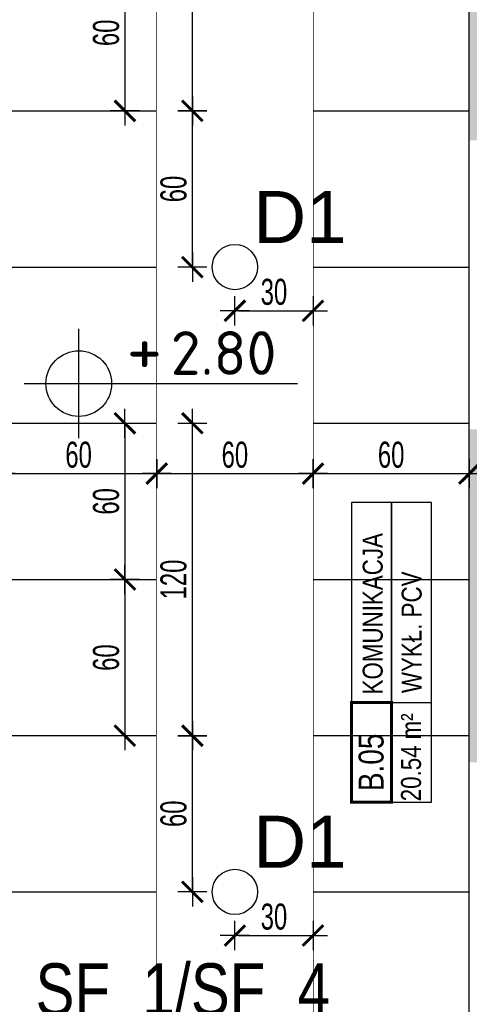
# Model space of a CAD drawing. Header units: millimetres. Extents: x 99331 to 130831, y -7610 to 25890.
# Tile 15 of 101: x 127714 to 127887, y 3742 to 4120. Entities that reach past the tile are written whole.
import ezdxf
from ezdxf.enums import TextEntityAlignment as Align

# ---------------------------------------------------------------- set-up
doc = ezdxf.new("R2010")
doc.units = ezdxf.units.MM
doc.set_wipeout_variables(frame=1)
doc.layers.get('DEFPOINTS').update_dxf_attribs({"lineweight": 9})
for name, color, linetype in [('_HSA_HATCH_WYPEŁNIENIA_PRZEGRÓD', 205, 'Continuous'), ('_HSA_OPIS', 43, 'Continuous'), ('_HSA_OŚWIETLENIE', 53, 'Continuous'), ('_HSA_SUFITY_KOTY', 150, 'Continuous'), ('_HSA_SUFITY_OBRYS', 220, 'Continuous'), ('_HSA_SUFITY_OPISY', 43, 'Continuous'), ('_HSA_SUFITY_PODZIAŁ', 142, 'Continuous'), ('_HSA_WYM_50', 141, 'Continuous')]:
    doc.layers.add(name, color=color, linetype=linetype)
doc.styles.add('Arial', font='Arial.ttf')
doc.styles.add('ARIAL_100', font='Arial.ttf', dxfattribs={"width": 0.8, "height": 20})
doc.styles.add('ARIAL_50', font='Arial Narrow.ttf', dxfattribs={"width": 0.8, "height": 10})
doc.styles.add('ISO', font='ISOCPEUR.TTF')
doc.styles.get("Standard").update_dxf_attribs({"font": 'Arial.ttf'})
doc.dimstyles.new('WYM_WEWN_50', dxfattribs={"dimscale": 0.7, "dimtxt": 10, "dimasz": 2, "dimexe": 10, "dimexo": 0, "dimgap": 3, "dimtad": 1, "dimdec": 1, "dimrnd": 1e-05, "dimtxsty": 'ARIAL_50', "dimblk": 'Wym-03', "dimcen": 0, "dimdle": 10, "dimse1": 1, "dimse2": 1, "dimclrt": 256, "dimazin": 2, "dimtfac": 1, "dimtdec": 1, "dimtix": 1, "dimtmove": 2, "dimatfit": 0, "dimfxl": 1, "dimtolj": 1, "dimtzin": 0, "dimarcsym": 0})

# ---------------------------------------------------------------- blocks, each defined once
blk = doc.blocks.new('*U7')
blk.add_line((1, 0.4), (1, -0.4))
at = {"const_width": 0.03}
blk.add_lwpolyline([(0, 0), (1, 0), (1, 0.4), (0, 0.4)], close=True, dxfattribs=at)
for points in [[(1, 0), (3, 0), (3, 0.4), (1, 0.4)], [(0, -0.4), (3, -0.4), (3, 0), (0, 0)]]:
    blk.add_lwpolyline(points, close=True)
at = {"style": 'Arial', "width": 0.8}
blk.add_attdef('NR', text='', height=0.25, dxfattribs=at).set_placement((0.4, 0.08), align=Align.CENTER)
for tag, p in [('NAZWA', (1.0793, 0.0887)), ('0000', (0.0304, -0.2909)), ('WYK', (1.0922, -0.3007))]:
    blk.add_attdef(tag, p, '', height=0.2, dxfattribs=at)
blk = doc.blocks.new('kota-rzut')
for p, q in [((0, 0), (0, 1.25)), ((-1.25, 0), (0, 0)), ((0, 0), (5, 0)), ((0, -1.25), (0, 0)), ((0.75, 0), (1.55, 0))]:
    blk.add_line(p, q)
blk.add_circle((0, 0), 0.75)
at = {"style": 'ISO'}
blk.add_attdef('±1', text='', height=1.2, dxfattribs=at).set_placement((1.5, 0.2), align=Align.CENTER)
blk.add_attdef('POZIOM1', (2.1, 0.2), '', height=1, dxfattribs=at)
blk = doc.blocks.new('BDlux_D1')
blk.add_circle((0, 0), 8.7)
at = {"color": 7, "lineweight": 30, "insert": (7.16, 29.25), "char_height": 20, "attachment_point": 1}
blk.add_mtext_dynamic_manual_height_columns('D1', width=105.3716, gutter_width=1, heights=[0], dxfattribs=at)
blk = doc.blocks.new('Wym-03')
for p, q in [((0, 4), (0, -4)), ((-4, 0), (4, 0))]:
    blk.add_line(p, q)
blk.add_lwpolyline([(-2.83, -2.83, 0.8, 0.8, 0), (2.83, 2.83, 0.05, 0.05, 0)], format="xyseb")
blk = doc.blocks.new('*D324')
at = {"layer": '_HSA_WYM_50', "color": 0, "lineweight": -2, "transparency": 16777216}
blk.add_line((127798.21, 4008.56), (127825.41, 4008.56), dxfattribs=at)
at = {"layer": 'DEFPOINTS', "color": 0, "transparency": 16777216}
for p in [(127796.81, 4025.33), (127826.81, 4025.33), (127826.81, 4008.56)]:
    blk.add_point(p, dxfattribs=at)
at = {"layer": '_HSA_WYM_50', "color": 0, "lineweight": -2, "transparency": 16777216, "xscale": 1.4, "yscale": 1.4, "zscale": 1.4, "rotation": 180}
blk.add_blockref('Wym-03', (127796.81, 4008.56), dxfattribs=at)
at = {"layer": '_HSA_WYM_50', "color": 0, "lineweight": -2, "transparency": 16777216, "xscale": 1.4, "yscale": 1.4, "zscale": 1.4}
blk.add_blockref('Wym-03', (127826.81, 4008.56), dxfattribs=at)
at = {"layer": '_HSA_WYM_50', "transparency": 16777216, "insert": (127811.81, 4015.77), "char_height": 10, "attachment_point": 5, "style": 'ARIAL_50'}
blk.add_mtext('\\A1;30', dxfattribs=at)
blk = doc.blocks.new('*D323')
at = {"layer": '_HSA_WYM_50', "color": 0, "lineweight": -2, "transparency": 16777216}
blk.add_line((127780.49, 4026.73), (127780.49, 4083.93), dxfattribs=at)
at = {"layer": 'DEFPOINTS', "color": 0, "transparency": 16777216}
for p in [(127780.49, 4085.33), (127796.81, 4085.33), (127796.81, 4025.33)]:
    blk.add_point(p, dxfattribs=at)
at = {"layer": '_HSA_WYM_50', "color": 0, "lineweight": -2, "transparency": 16777216, "xscale": 1.4, "yscale": 1.4, "zscale": 1.4}
for p, rotation in [((127780.49, 4085.33), 90), ((127780.49, 4025.33), 270)]:
    blk.add_blockref('Wym-03', p, dxfattribs=dict(at, rotation=rotation))
at = {"layer": '_HSA_WYM_50', "transparency": 16777216, "insert": (127773.29, 4055.33), "char_height": 10, "attachment_point": 5, "rotation": 90, "style": 'ARIAL_50'}
blk.add_mtext('\\A1;60', dxfattribs=at)
blk = doc.blocks.new('*D326')
at = {"layer": '_HSA_WYM_50', "color": 0, "lineweight": -2, "transparency": 16777216}
blk.add_line((127798.21, 3768.56), (127825.41, 3768.56), dxfattribs=at)
at = {"layer": 'DEFPOINTS', "color": 0, "transparency": 16777216}
for p in [(127796.81, 3785.33), (127826.81, 3785.33), (127826.81, 3768.56)]:
    blk.add_point(p, dxfattribs=at)
at = {"layer": '_HSA_WYM_50', "color": 0, "lineweight": -2, "transparency": 16777216, "xscale": 1.4, "yscale": 1.4, "zscale": 1.4, "rotation": 180}
blk.add_blockref('Wym-03', (127796.81, 3768.56), dxfattribs=at)
at = {"layer": '_HSA_WYM_50', "color": 0, "lineweight": -2, "transparency": 16777216, "xscale": 1.4, "yscale": 1.4, "zscale": 1.4}
blk.add_blockref('Wym-03', (127826.81, 3768.56), dxfattribs=at)
at = {"layer": '_HSA_WYM_50', "transparency": 16777216, "insert": (127811.81, 3775.77), "char_height": 10, "attachment_point": 5, "style": 'ARIAL_50'}
blk.add_mtext('\\A1;30', dxfattribs=at)
blk = doc.blocks.new('*D325')
at = {"layer": '_HSA_WYM_50', "color": 0, "lineweight": -2, "transparency": 16777216}
blk.add_line((127780.49, 3786.73), (127780.49, 3843.93), dxfattribs=at)
at = {"layer": 'DEFPOINTS', "color": 0, "transparency": 16777216}
for p in [(127780.49, 3845.33), (127796.81, 3845.33), (127796.81, 3785.33)]:
    blk.add_point(p, dxfattribs=at)
at = {"layer": '_HSA_WYM_50', "color": 0, "lineweight": -2, "transparency": 16777216, "xscale": 1.4, "yscale": 1.4, "zscale": 1.4}
for p, rotation in [((127780.49, 3845.33), 90), ((127780.49, 3785.33), 270)]:
    blk.add_blockref('Wym-03', p, dxfattribs=dict(at, rotation=rotation))
at = {"layer": '_HSA_WYM_50', "transparency": 16777216, "insert": (127773.29, 3815.33), "char_height": 10, "attachment_point": 5, "rotation": 90, "style": 'ARIAL_50'}
blk.add_mtext('\\A1;60', dxfattribs=at)
blk = doc.blocks.new('*D360')
at = {"layer": '_HSA_WYM_50', "color": 0, "lineweight": -2, "transparency": 16777216}
blk.add_line((127708.21, 3945.99), (127765.41, 3945.99), dxfattribs=at)
at = {"layer": 'DEFPOINTS', "color": 0, "transparency": 16777216}
for p in [(127706.81, 3965.33), (127766.81, 3965.33), (127766.81, 3945.99)]:
    blk.add_point(p, dxfattribs=at)
at = {"layer": '_HSA_WYM_50', "color": 0, "lineweight": -2, "transparency": 16777216, "xscale": 1.4, "yscale": 1.4, "zscale": 1.4, "rotation": 180}
blk.add_blockref('Wym-03', (127706.81, 3945.99), dxfattribs=at)
at = {"layer": '_HSA_WYM_50', "color": 0, "lineweight": -2, "transparency": 16777216, "xscale": 1.4, "yscale": 1.4, "zscale": 1.4}
blk.add_blockref('Wym-03', (127766.81, 3945.99), dxfattribs=at)
at = {"layer": '_HSA_WYM_50', "transparency": 16777216, "insert": (127736.81, 3953.2), "char_height": 10, "attachment_point": 5, "style": 'ARIAL_50'}
blk.add_mtext('\\A1;60', dxfattribs=at)
blk = doc.blocks.new('*D361')
at = {"layer": '_HSA_WYM_50', "color": 0, "lineweight": -2, "transparency": 16777216}
blk.add_line((127768.21, 3945.99), (127825.41, 3945.99), dxfattribs=at)
at = {"layer": 'DEFPOINTS', "color": 0, "transparency": 16777216}
for p in [(127766.81, 3965.33), (127826.81, 3965.33), (127826.81, 3945.99)]:
    blk.add_point(p, dxfattribs=at)
at = {"layer": '_HSA_WYM_50', "color": 0, "lineweight": -2, "transparency": 16777216, "xscale": 1.4, "yscale": 1.4, "zscale": 1.4, "rotation": 180}
blk.add_blockref('Wym-03', (127766.81, 3945.99), dxfattribs=at)
at = {"layer": '_HSA_WYM_50', "color": 0, "lineweight": -2, "transparency": 16777216, "xscale": 1.4, "yscale": 1.4, "zscale": 1.4}
blk.add_blockref('Wym-03', (127826.81, 3945.99), dxfattribs=at)
at = {"layer": '_HSA_WYM_50', "transparency": 16777216, "insert": (127796.81, 3953.2), "char_height": 10, "attachment_point": 5, "style": 'ARIAL_50'}
blk.add_mtext('\\A1;60', dxfattribs=at)
blk = doc.blocks.new('*D362')
at = {"layer": '_HSA_WYM_50', "color": 0, "lineweight": -2, "transparency": 16777216}
blk.add_line((127828.21, 3945.99), (127885.41, 3945.99), dxfattribs=at)
at = {"layer": 'DEFPOINTS', "color": 0, "transparency": 16777216}
for p in [(127826.81, 3965.33), (127886.81, 3965.33), (127886.81, 3945.99)]:
    blk.add_point(p, dxfattribs=at)
at = {"layer": '_HSA_WYM_50', "color": 0, "lineweight": -2, "transparency": 16777216, "xscale": 1.4, "yscale": 1.4, "zscale": 1.4, "rotation": 180}
blk.add_blockref('Wym-03', (127826.81, 3945.99), dxfattribs=at)
at = {"layer": '_HSA_WYM_50', "color": 0, "lineweight": -2, "transparency": 16777216, "xscale": 1.4, "yscale": 1.4, "zscale": 1.4}
blk.add_blockref('Wym-03', (127886.81, 3945.99), dxfattribs=at)
at = {"layer": '_HSA_WYM_50', "transparency": 16777216, "insert": (127856.81, 3953.2), "char_height": 10, "attachment_point": 5, "style": 'ARIAL_50'}
blk.add_mtext('\\A1;60', dxfattribs=at)
blk = doc.blocks.new('*D363')
at = {"layer": '_HSA_WYM_50', "color": 0, "lineweight": -2, "transparency": 16777216}
blk.add_line((127754.59, 3963.93), (127754.59, 3906.73), dxfattribs=at)
at = {"layer": 'DEFPOINTS', "color": 0, "transparency": 16777216}
for p in [(127766.81, 3965.33), (127754.59, 3905.33), (127766.81, 3905.33)]:
    blk.add_point(p, dxfattribs=at)
at = {"layer": '_HSA_WYM_50', "color": 0, "lineweight": -2, "transparency": 16777216, "xscale": 1.4, "yscale": 1.4, "zscale": 1.4}
for p, rotation in [((127754.59, 3965.33), 90), ((127754.59, 3905.33), 270)]:
    blk.add_blockref('Wym-03', p, dxfattribs=dict(at, rotation=rotation))
at = {"layer": '_HSA_WYM_50', "transparency": 16777216, "insert": (127747.39, 3935.33), "char_height": 10, "attachment_point": 5, "rotation": 90, "style": 'ARIAL_50'}
blk.add_mtext('\\A1;60', dxfattribs=at)
blk = doc.blocks.new('*D364')
at = {"layer": '_HSA_WYM_50', "color": 0, "lineweight": -2, "transparency": 16777216}
blk.add_line((127754.59, 3903.93), (127754.59, 3846.73), dxfattribs=at)
at = {"layer": 'DEFPOINTS', "color": 0, "transparency": 16777216}
for p in [(127766.81, 3905.33), (127754.59, 3845.33), (127766.81, 3845.33)]:
    blk.add_point(p, dxfattribs=at)
at = {"layer": '_HSA_WYM_50', "color": 0, "lineweight": -2, "transparency": 16777216, "xscale": 1.4, "yscale": 1.4, "zscale": 1.4}
for p, rotation in [((127754.59, 3905.33), 90), ((127754.59, 3845.33), 270)]:
    blk.add_blockref('Wym-03', p, dxfattribs=dict(at, rotation=rotation))
at = {"layer": '_HSA_WYM_50', "transparency": 16777216, "insert": (127747.39, 3875.33), "char_height": 10, "attachment_point": 5, "rotation": 90, "style": 'ARIAL_50'}
blk.add_mtext('\\A1;60', dxfattribs=at)
blk = doc.blocks.new('*D365')
at = {"layer": '_HSA_WYM_50', "color": 0, "lineweight": -2, "transparency": 16777216}
blk.add_line((127780.49, 3846.73), (127780.49, 3963.93), dxfattribs=at)
at = {"layer": 'DEFPOINTS', "color": 0, "transparency": 16777216}
for p in [(127766.81, 3965.33), (127780.49, 3965.33), (127766.81, 3845.33)]:
    blk.add_point(p, dxfattribs=at)
at = {"layer": '_HSA_WYM_50', "color": 0, "lineweight": -2, "transparency": 16777216, "xscale": 1.4, "yscale": 1.4, "zscale": 1.4}
for p, rotation in [((127780.49, 3965.33), 90), ((127780.49, 3845.33), 270)]:
    blk.add_blockref('Wym-03', p, dxfattribs=dict(at, rotation=rotation))
at = {"layer": '_HSA_WYM_50', "transparency": 16777216, "insert": (127773.29, 3905.33), "char_height": 10, "attachment_point": 5, "rotation": 90, "style": 'ARIAL_50'}
blk.add_mtext('\\A1;120', dxfattribs=at)
blk = doc.blocks.new('*D370')
at = {"layer": '_HSA_WYM_50', "color": 0, "lineweight": -2, "transparency": 16777216}
blk.add_line((127754.59, 4143.93), (127754.59, 4086.73), dxfattribs=at)
at = {"layer": 'DEFPOINTS', "color": 0, "transparency": 16777216}
for p in [(127766.81, 4145.33), (127754.59, 4085.33), (127766.81, 4085.33)]:
    blk.add_point(p, dxfattribs=at)
at = {"layer": '_HSA_WYM_50', "color": 0, "lineweight": -2, "transparency": 16777216, "xscale": 1.4, "yscale": 1.4, "zscale": 1.4}
for p, rotation in [((127754.59, 4145.33), 90), ((127754.59, 4085.33), 270)]:
    blk.add_blockref('Wym-03', p, dxfattribs=dict(at, rotation=rotation))
at = {"layer": '_HSA_WYM_50', "transparency": 16777216, "insert": (127747.39, 4115.33), "char_height": 10, "attachment_point": 5, "rotation": 90, "style": 'ARIAL_50'}
blk.add_mtext('\\A1;60', dxfattribs=at)
blk = doc.blocks.new('*D371')
at = {"layer": '_HSA_WYM_50', "color": 0, "lineweight": -2, "transparency": 16777216}
blk.add_line((127780.49, 4086.73), (127780.49, 4203.93), dxfattribs=at)
at = {"layer": 'DEFPOINTS', "color": 0, "transparency": 16777216}
for p in [(127766.81, 4205.33), (127780.49, 4205.33), (127766.81, 4085.33)]:
    blk.add_point(p, dxfattribs=at)
at = {"layer": '_HSA_WYM_50', "color": 0, "lineweight": -2, "transparency": 16777216, "xscale": 1.4, "yscale": 1.4, "zscale": 1.4}
for p, rotation in [((127780.49, 4205.33), 90), ((127780.49, 4085.33), 270)]:
    blk.add_blockref('Wym-03', p, dxfattribs=dict(at, rotation=rotation))
at = {"layer": '_HSA_WYM_50', "transparency": 16777216, "insert": (127773.29, 4145.33), "char_height": 10, "attachment_point": 5, "rotation": 90, "style": 'ARIAL_50'}
blk.add_mtext('\\A1;120', dxfattribs=at)

msp = doc.modelspace()

# ---------------------------------------------------------------- hatches: boundary and pattern name
at = {"layer": '_HSA_HATCH_WYPEŁNIENIA_PRZEGRÓD', "true_color": 0x969696}
h = msp.add_hatch(color=252, dxfattribs=at)
h.paths.add_polyline_path([(127908.74, 4358.65), (127928.74, 4358.65), (127928.74, 4344.65), (127908.74, 4344.65)], flags=16)
h.paths.add_polyline_path([(127908.74, 4316.2), (127928.74, 4316.2), (127928.74, 4302.2), (127908.74, 4302.2)], flags=16)
h.paths.add_polyline_path([(128313.81, 4127.88), (127901.81, 4127.88), (127901.81, 4195.11), (127886.81, 4195.11), (127886.81, 4074.05), (127901.81, 4074.05), (127901.81, 4112.88), (128313.81, 4112.88)])
h.paths.add_polyline_path([(127908.74, 3911.72), (127908.74, 3925.72), (127928.74, 3925.72), (127928.74, 3911.72)], flags=16)
h.paths.add_polyline_path([(127905.74, 3412), (127925.74, 3412), (127925.74, 3398), (127925.74, 3380.88), (128313.81, 3380.88), (128313.81, 3394.88), (127928.84, 3394.88), (127928.84, 3455.93), (127901.81, 3455.93), (127901.81, 3470.05), (127886.81, 3470.05), (127886.81, 3362.05), (127901.81, 3362.05), (127901.81, 3380.88), (127905.74, 3380.88), (127905.74, 3398)])
h.paths.add_polyline_path([(127905.74, 3419.22), (127905.74, 3433.22), (127925.74, 3433.22), (127925.74, 3419.22)], flags=16)
h.paths.add_polyline_path([(127706.81, 3039.88), (127706.81, 3024.88)])
h.paths.add_polyline_path([(127886.81, 3835.05), (127901.81, 3835.05), (127901.81, 3872.38), (127908.74, 3872.38), (127908.74, 3890.5), (127908.74, 3904.5), (127928.74, 3904.5), (127928.74, 3890.5), (127928.74, 3872.38), (128313.81, 3872.38), (128313.81, 3888.38), (127931.84, 3888.38), (127931.84, 3943.43), (127901.81, 3943.43), (127901.81, 3963.05), (127886.81, 3963.05)])
h.paths.add_polyline_path([(127853.81, 4394.88), (127853.81, 4379.88), (127886.81, 4379.88), (127886.81, 4337.42), (127908.74, 4337.42), (127928.74, 4337.42), (127928.74, 4323.42), (127908.74, 4323.42), (127886.81, 4323.42), (127886.81, 4297.11), (127934.49, 4297.11), (127934.49, 4379.88), (128263.81, 4379.88), (128263.81, 4394.88), (127928.74, 4394.88), (127928.74, 4379.88), (127928.74, 4365.88), (127908.74, 4365.88), (127908.74, 4379.88), (127908.74, 4394.88)])
h.paths.add_polyline_path([(127751.81, 4379.88), (127751.81, 4394.88), (127706.81, 4394.88), (127706.81, 4468.86), (127691.81, 4468.86), (127691.81, 4311.14), (127706.81, 4311.14), (127706.81, 4379.88)])
h.paths.add_polyline_path([(127901.81, 3124.42), (127901.81, 3238.88), (127886.81, 3238.88), (127886.81, 3124.42)])
h.paths.add_polyline_path([(127901.81, 3589.05), (127901.81, 3733.05), (127886.81, 3733.05), (127886.81, 3589.05)])
h.paths.add_polyline_path([(127886.81, 2911.42), (127926.81, 2911.42), (127926.81, 2935.95), (127916.48, 2935.95), (127896.48, 2935.95), (127896.48, 2949.95), (127916.48, 2949.95), (127926.81, 2949.95), (127926.81, 2975.26), (127907.81, 2975.26), (127907.81, 3039.88), (127886.81, 3039.88), (127886.92, 3024.88), (127886.81, 3024.88), (127886.81, 2969.6), (127896.48, 2969.6), (127916.48, 2969.6), (127916.48, 2955.6), (127896.48, 2955.6), (127886.81, 2955.6), (127886.81, 2928.37), (127896.48, 2928.37), (127916.48, 2928.37), (127916.48, 2914.37), (127896.48, 2914.37), (127886.81, 2914.37)])
h.paths.add_polyline_path([(128023.81, 2891.42), (128059.54, 2891.42), (128059.54, 2896.42), (128313.81, 2896.42), (128313.81, 2891.42), (128358.19, 2891.42), (128358.19, 2931.42), (128343.19, 2931.42), (128343.19, 2936.42), (128313.81, 2936.42), (128313.81, 2911.42), (128023.81, 2911.42)])
h.paths.add_polyline_path([(128030.4, 2891.42), (128050.4, 2891.42), (128050.4, 2892.85), (128030.4, 2892.85)], flags=17)
h.paths.add_polyline_path([(127907.81, 2891.42), (127919.81, 2891.42), (127919.81, 2896.42), (127907.81, 2896.42)])
h.paths.add_polyline_path([(127789.81, 2891.42), (127801.81, 2891.42), (127801.81, 2896.42), (127789.81, 2896.42)])
at = {"layer": '_HSA_SUFITY_PODZIAŁ', "linetype": 'Continuous'}
h = msp.add_hatch(dxfattribs=at)
h.set_pattern_fill('_USER', color=256, scale=60, double=1, pattern_type=0)
h.set_pattern_definition([(0, (127706.81, 4325.33), (0, 60), []), (90, (127706.81, 4325.33), (-60, 4e-15), [])])
h.paths.add_polyline_path([(127706.81, 3238.88), (127886.81, 3238.88), (127886.81, 4379.88), (127706.81, 4379.88)])

# ---------------------------------------------------------------- block references
at = {"layer": '_HSA_OPIS'}
ref = msp.add_blockref('*U7', (127856.97, 3819.73), dxfattribs=dict(at, xscale=38.4, yscale=38.4, zscale=38.4, rotation=90))
ref.add_attrib('NR', 'B.05', dxfattribs={"layer": '0', "height": 9.6, "rotation": 90, "style": 'Arial', "width": 0.8}).set_placement((127853.9, 3835.09), align=Align.CENTER)
ref.add_attrib('NAZWA', 'KOMUNIKACJA', (127853.56, 3861.17), dxfattribs={"layer": '0', "height": 7.68, "rotation": 90, "style": 'Arial', "width": 0.8})
ref.add_attrib('POW', '20.54', dxfattribs={"layer": '0', "height": 7.68, "rotation": 90, "style": 'Arial', "width": 0.8}).set_placement((127868.27, 3841.6), align=Align.RIGHT)
ref.add_attrib('M2', 'm²', dxfattribs={"layer": '0', "height": 7.68, "rotation": 90, "style": 'Arial', "width": 0.8}).set_placement((127868.27, 3853.89), align=Align.RIGHT)
ref.add_attrib('WYK', 'WYKŁ. PCV', (127868.52, 3861.67), dxfattribs={"layer": '0', "height": 7.68, "rotation": 90, "style": 'Arial', "width": 0.8})

# ---------------------------------------------------------------- next in the draw order: wipeouts: each hides what was drawn before it
at = {"linetype": 'Continuous'}
msp.add_wipeout([(127766.81, 4205.33), (127826.81, 4205.33), (127826.81, 4085.33), (127766.81, 4085.33)], dxfattribs=at).dxf.layer = '_HSA_SUFITY_PODZIAŁ'

# ---------------------------------------------------------------- next in the draw order: wipeouts: each hides what was drawn before it
msp.add_wipeout([(127766.81, 4085.33), (127826.81, 4085.33), (127826.81, 3965.33), (127766.81, 3965.33)], dxfattribs=at).dxf.layer = '_HSA_SUFITY_PODZIAŁ'

# ---------------------------------------------------------------- next in the draw order: block references
at = {"layer": '_HSA_OŚWIETLENIE'}
msp.add_blockref('BDlux_D1', (127796.81, 4025.33), dxfattribs=at)

# ---------------------------------------------------------------- next in the draw order: dimensions: what is measured, and where the dimension line sits
at = {"layer": '_HSA_WYM_50'}
for p1, p2, distance, picture, middle in [((127766.81, 4085.33), (127766.81, 4205.33), -13.68, '*D371', (127773.29, 4145.33)), ((127766.81, 4145.33), (127766.81, 4085.33), -12.22, '*D370', (127747.39, 4115.33)), ((127796.81, 4025.33), (127796.81, 4085.33), 16.32, '*D323', (127773.29, 4055.33)), ((127796.81, 4025.33), (127826.81, 4025.33), -16.77, '*D324', (127811.81, 4015.77))]:
    dim = msp.add_aligned_dim(p1=p1, p2=p2, distance=distance, dimstyle='WYM_WEWN_50', dxfattribs=at)
    dim.commit()
    dim.dimension.update_dxf_attribs({"geometry": picture, "text_midpoint": middle})

# ---------------------------------------------------------------- next in the draw order: wipeouts: each hides what was drawn before it
at = {"linetype": 'Continuous'}
msp.add_wipeout([(127766.81, 3965.33), (127826.81, 3965.33), (127826.81, 3845.33), (127766.81, 3845.33)], dxfattribs=at).dxf.layer = '_HSA_SUFITY_PODZIAŁ'

# ---------------------------------------------------------------- next in the draw order: block references
at = {"layer": '_HSA_SUFITY_KOTY', "xscale": 16.8, "yscale": 16.8, "zscale": 16.8}
msp.add_blockref('kota-rzut', (127736.89, 3980.58), dxfattribs=at).add_auto_attribs({'±1': '+', 'POZIOM1': '2.80'})

# ---------------------------------------------------------------- next in the draw order: dimensions: what is measured, and where the dimension line sits
at = {"layer": '_HSA_WYM_50'}
for p1, p2, distance, picture, middle in [((127766.81, 3965.33), (127766.81, 3905.33), -12.22, '*D363', (127747.39, 3935.33)), ((127706.81, 3965.33), (127766.81, 3965.33), -19.34, '*D360', (127736.81, 3953.2))]:
    dim = msp.add_aligned_dim(p1=p1, p2=p2, distance=distance, dimstyle='WYM_WEWN_50', dxfattribs=at)
    dim.commit()
    dim.dimension.update_dxf_attribs({"geometry": picture, "text_midpoint": middle})
for base, p1, p2, picture, middle in [((127826.81, 3945.99), (127766.81, 3965.33), (127826.81, 3965.33), '*D361', (127796.81, 3953.2)), ((127886.81, 3945.99), (127826.81, 3965.33), (127886.81, 3965.33), '*D362', (127856.81, 3953.2))]:
    dim = msp.add_linear_dim(base=base, p1=p1, p2=p2, angle=180, dimstyle='WYM_WEWN_50', dxfattribs=at)
    dim.commit()
    dim.dimension.update_dxf_attribs({"geometry": picture, "text_midpoint": middle})

# ---------------------------------------------------------------- next in the draw order: wipeouts: each hides what was drawn before it
at = {"linetype": 'Continuous'}
msp.add_wipeout([(127766.81, 3845.33), (127826.81, 3845.33), (127826.81, 3725.33), (127766.81, 3725.33)], dxfattribs=at).dxf.layer = '_HSA_SUFITY_PODZIAŁ'

# ---------------------------------------------------------------- next in the draw order: linework, layer by layer
at = {"layer": '_HSA_SUFITY_OBRYS'}
msp.add_lwpolyline([(127706.81, 3238.88), (127886.81, 3238.88), (127886.81, 4379.88), (127706.81, 4379.88)], close=True, dxfattribs=at)

# ---------------------------------------------------------------- next in the draw order: block references
at = {"layer": '_HSA_OŚWIETLENIE'}
msp.add_blockref('BDlux_D1', (127796.81, 3785.33), dxfattribs=at)

# ---------------------------------------------------------------- next in the draw order: texts
at = {"layer": '_HSA_SUFITY_OPISY', "insert": (127720.29, 3757.89, 0), "char_height": 20, "attachment_point": 1, "style": 'ARIAL_100'}
msp.add_mtext('SF_1/SF_4', dxfattribs=at)

# ---------------------------------------------------------------- next in the draw order: dimensions: what is measured, and where the dimension line sits
at = {"layer": '_HSA_WYM_50'}
for p1, p2, distance, picture, middle in [((127766.81, 3845.33), (127766.81, 3965.33), -13.68, '*D365', (127773.29, 3905.33)), ((127766.81, 3905.33), (127766.81, 3845.33), -12.22, '*D364', (127747.39, 3875.33)), ((127796.81, 3785.33), (127796.81, 3845.33), 16.32, '*D325', (127773.29, 3815.33)), ((127796.81, 3785.33), (127826.81, 3785.33), -16.77, '*D326', (127811.81, 3775.77))]:
    dim = msp.add_aligned_dim(p1=p1, p2=p2, distance=distance, dimstyle='WYM_WEWN_50', dxfattribs=at)
    dim.commit()
    dim.dimension.update_dxf_attribs({"geometry": picture, "text_midpoint": middle})

doc.saveas('drawing.dxf')
